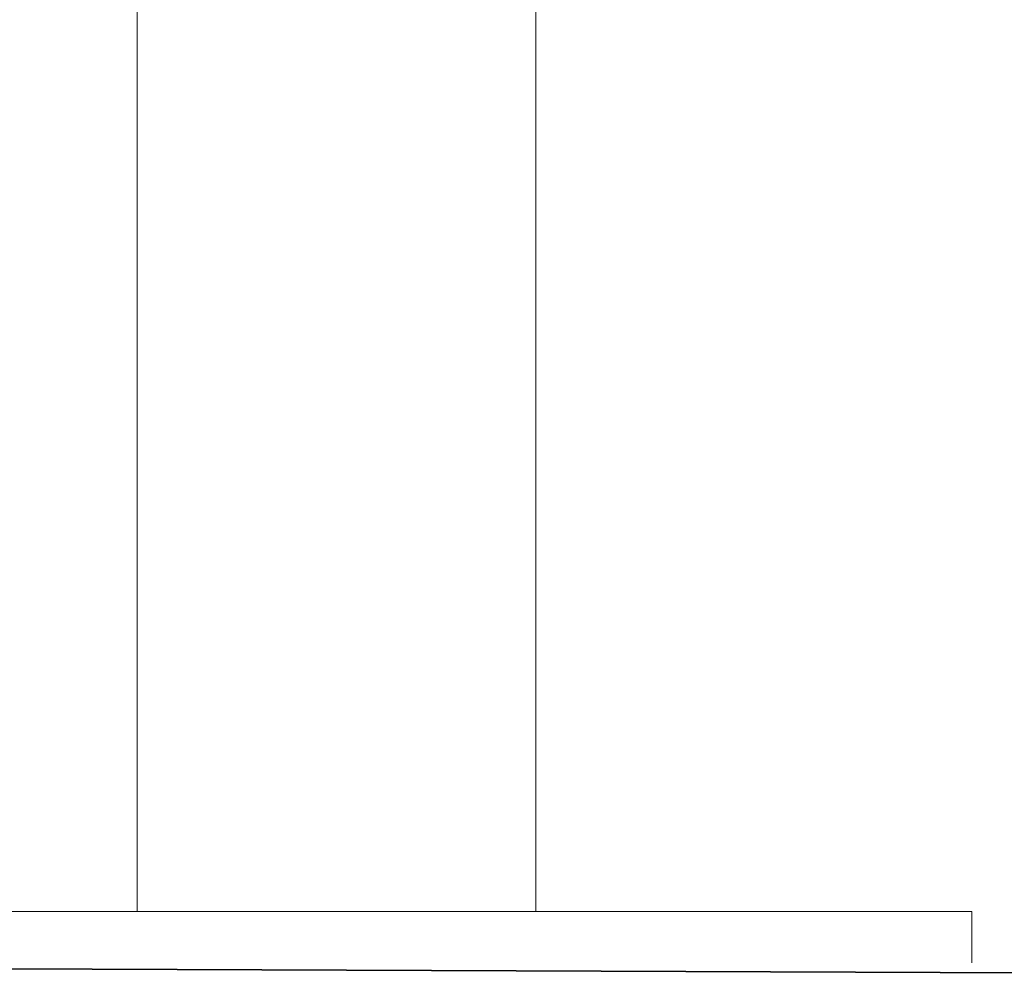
# Model space of a CAD drawing. Extents: x 64716 to 7565828, y -160732 to 5881792.
# Tile 127 of 160: x 289166 to 291637, y -61687 to -59283. Entities that reach past the tile are written whole.
import ezdxf

# ---------------------------------------------------------------- set-up
doc = ezdxf.new("R2010")
doc.units = 0
doc.header["$MEASUREMENT"] = 0
doc.layers.add('gruby', color=7, linetype='Continuous', lineweight=35)
doc.layers.add('linii', color=7, linetype='Continuous', lineweight=15)

msp = doc.modelspace()

# ---------------------------------------------------------------- linework, layer by layer
at = {"layer": 'gruby', "color": 6}
msp.add_lwpolyline([(277455.2, -61686.6), (281899.3, -61636.6), (294455.2, -61686.6)], dxfattribs=at)
at = {"layer": 'linii'}
for p, q in [((289461.4, -56778.4), (289461.4, -61521.2)), ((290461.4, -56778.4), (290461.4, -61521.2, 0)), ((286455.2, -61521.2), (291555.2, -61521.2)), ((291555.2, -61521.2), (291555.2, -61650.4))]:
    msp.add_line(p, q, dxfattribs=at)

doc.saveas('drawing.dxf')
